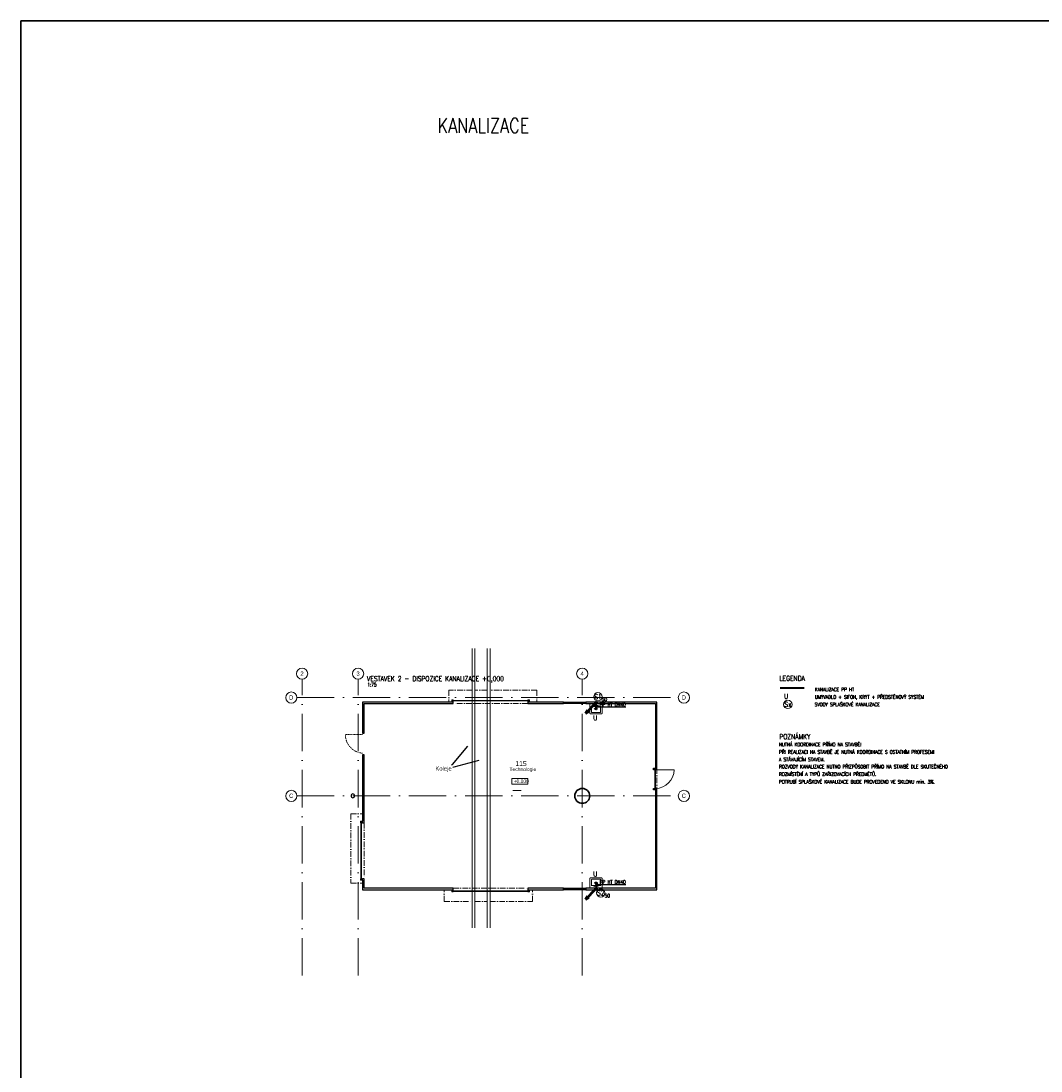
# Model space of a CAD drawing. Header units: millimetres. Extents: x -34728 to 839610, y -480656 to 464976.
# Tile 33 of 69: x 94338 to 148949, y -3334 to 52868. Entities that reach past the tile are written whole.
import ezdxf
from ezdxf.enums import TextEntityAlignment as Align

# ---------------------------------------------------------------- set-up
doc = ezdxf.new("R2010")
doc.units = ezdxf.units.MM
for name, pattern in [('A_CARA_07', [7, 5, -2]), ('B_CARA_12', [2.6, 1, -0.8, 0, -0.8]), ('Skryté 1_5', [220, 150, -70]), ('ČERCHOVANÁ', [25.4, 12.7, -6.35, 0, -6.35]), ('Čerchovaná 20mm', [3000, 2000, -500, 0, -500]), ('Čerchovaná 3mm', [500, 300, -100, 0, -100])]:
    doc.linetypes.add(name, pattern=pattern)
doc.layers.get('0').update_dxf_attribs({"color": 9})
doc.layers.get('Defpoints').update_dxf_attribs({"color": 140})
for name, color, linetype, lineweight in [('CA_DVERE', 9, 'Continuous', 13), ('CA_DVERE18', 9, 'Continuous', 9), ('CA_DVERE25', 9, 'Continuous', 9), ('CA_DVERE_NEVHRA', 3, 'A_CARA_07', 9), ('CA_DVERE_NEVHRA1', 9, 'Čerchovaná 3mm', 13), ('CA_KOTY', 9, 'Continuous', 9), ('CA_NEVHRA', 9, 'Skryté 1_5', 9), ('CA_OKNA25', 9, 'Continuous', 13), ('CA_OSY', 9, 'ČERCHOVANÁ', 9), ('CA_POHHRA18', 9, 'Continuous', 9), ('CA_POHHRA25', 9, 'Continuous', 13), ('CA_PSVBUB', 9, 'Continuous', 25), ('CA_REZY', 9, 'Continuous', 25), ('CA_TEXT25', 9, 'Continuous', 9), ('CA_TEXT35', 9, 'Continuous', 9), ('CA_ZARIZPRED', 5, 'Continuous', 13), ('CKBUBLINY', 6, 'Continuous', 18), ('ostatni_TL', 7, 'Continuous', 20), ('PL_KANAL', 240, 'Continuous', 40), ('PL_Z-stoupacky2', 2, 'Continuous', 50), ('TEXT25', 3, 'Continuous', 25), ('TEXT35', 1, 'Continuous', 35)]:
    doc.layers.add(name, color=color, linetype=linetype, lineweight=lineweight)
doc.styles.add('Arial_1', font='arial.ttf', dxfattribs={"height": 450})
doc.styles.add('Arial_2', font='arial.ttf', dxfattribs={"width": 0.8, "height": 200})
doc.styles.add('Arial_3', font='arial.ttf', dxfattribs={"width": 0.8, "height": 250})
doc.styles.add('Arial_4', font='arial.ttf', dxfattribs={"width": 0.8, "height": 350})
doc.styles.add('ROMANS', font='romans', dxfattribs={"width": 0.8})

# ---------------------------------------------------------------- blocks, each defined once
blk = doc.blocks.new('A$C806126b3')
at = {"layer": 'PL_KANAL'}
h = blk.add_hatch(color=256, dxfattribs=at)
h.dxf.hatch_style = 1
edge = h.paths.add_edge_path()
edge.add_arc((0, 0), 25, 0, 360)
blk.add_circle((0, 0), 25, dxfattribs=at)
blk = doc.blocks.new('A$Ce2aa6471')
at = {"layer": 'PL_Z-stoupacky2', "linetype": 'ByBlock', "ltscale": 10}
for p, q in [((-22, -22), (-567, -567)), ((-461, -390), (-567, -567)), ((-567, -567), (-390, -461))]:
    blk.add_line(p, q, dxfattribs=at)
blk.add_circle((0, 0), 31.5, dxfattribs=at)
blk = doc.blocks.new('CZ-Dveře_otočné_jednokřídlé_OCZ - CZ-Dveře_otočné_jednokřídlé_1000-2321949-PŮDORYS 1_NP  _ vestavek V2')
at = {"layer": 'CA_DVERE18'}
blk.add_line((-500, -40), (-500, 960), dxfattribs=at)
blk.add_arc((-500, -40), 1000, 360, 90, dxfattribs=at)
at = {"layer": 'CA_DVERE25', "lineweight": 25}
for p, q in [((-580, -140), (-580, -40)), ((-580, -40), (-500, -40)), ((-500, -140), (-580, -140)), ((-500, -40), (-500, -140)), ((500, -140), (500, -40)), ((500, -40), (580, -40)), ((580, -140), (500, -140)), ((580, -40), (580, -140))]:
    blk.add_line(p, q, dxfattribs=at)
at = {"layer": 'CA_DVERE25'}
for p, q in [((-500, -80), (-500, -40)), ((-500, -40), (500, -40)), ((500, -80), (-500, -80)), ((500, -40), (500, -80))]:
    blk.add_line(p, q, dxfattribs=at)
at = {"layer": 'CA_DVERE_NEVHRA1'}
blk.add_line((-580, 40), (580, 40), dxfattribs=at)
blk = doc.blocks.new('CZ-Dveře_otočné_jednokřídlé_OCZ - CZ-Dveře_otočné_jednokřídlé_1000-2321951-PŮDORYS 1_NP  _ vestavek V2')
at = {"layer": 'CA_DVERE18', "linetype": 'B_CARA_12'}
blk.add_line((500, 40), (500, 960), dxfattribs=at)
blk.add_arc((500, -40), 1000, 90, 175.4032, dxfattribs=at)
blk = doc.blocks.new('ROLLING_SHUTTER_DD_DECOTHERM_S_EN - Rolovací dveře interiér 4000x4000-2348708-PŮDORYS 1_NP  _ vestavek V2')
at = {"layer": 'CA_DVERE', "color": 9}
for p, q in [((-2000, 175), (-2080, 175)), ((-2080, 175), (-2080, 60)), ((-2080, 60), (-2000, 60)), ((-2000, 60), (-2000, 175)), ((2080, 175), (2000, 175)), ((2000, 175), (2000, 60)), ((2000, 60), (2080, 60)), ((2080, 60), (2080, 175))]:
    blk.add_line(p, q, dxfattribs=at)
at = {"layer": 'CA_DVERE_NEVHRA', "color": 9}
blk.add_line((-2000, 60), (-2032, 60), dxfattribs=at)
at = {"layer": 'CA_DVERE_NEVHRA1', "color": 9}
for p, q in [((27, 693), (-2240, 693)), ((-2240, 693), (-2240, 60)), ((837, 693), (177, 693)), ((2475, 693), (987, 693)), ((2475, 693), (2475, 60)), ((2000, -20), (-2000, -20))]:
    blk.add_line(p, q, dxfattribs=at)
at = {"layer": 'CA_NEVHRA', "color": 9}
blk.add_line((2000, 60), (2000, 80), dxfattribs=at)
at = {"layer": 'CA_POHHRA18', "color": 9}
for p, q in [((-2080, 90), (-2080, 175)), ((-2080, 175), (-2018, 175)), ((-2000, 90), (-2080, 90)), ((-2080, 90), (-2080, 60)), ((-2080, 60), (-2000, 60)), ((-2025, 127), (-2025, 152)), ((-2025, 152), (-2000, 152)), ((-2000, 127), (-2025, 127)), ((-2018, 175), (-2000, 166)), ((-2000, 166), (-2000, 152)), ((-2000, 127), (-2000, 90)), ((-2000, 60), (-2000, 90)), ((2018, 175), (2000, 166)), ((2000, 166), (2000, 152)), ((2025, 152), (2000, 152)), ((2000, 127), (2025, 127)), ((2000, 127), (2000, 90)), ((2000, 90), (2080, 90)), ((2000, 60), (2000, 90)), ((2080, 60), (2000, 60)), ((2080, 175), (2018, 175)), ((2025, 127), (2025, 152)), ((2080, 90), (2080, 175)), ((2080, 90), (2080, 60))]:
    blk.add_line(p, q, dxfattribs=at)
at = {"layer": 'CA_ZARIZPRED', "color": 9}
for p, q in [((2022, 152), (-2022, 152)), ((-2022, 152), (-2022, 127)), ((-2022, 127), (2022, 127)), ((2000, 152), (-2000, 152)), ((2000, 152), (-2000, 152)), ((2000, 152), (-2000, 152)), ((2000, 152), (-2000, 152)), ((2000, 152), (-2000, 152)), ((2000, 152), (-2000, 152)), ((2000, 152), (-2000, 152)), ((2000, 152), (-2000, 152)), ((2000, 152), (-2000, 152)), ((2000, 152), (-2000, 152)), ((2000, 152), (-2000, 152)), ((2000, 152), (-2000, 152)), ((2000, 152), (-2000, 152)), ((2000, 152), (-2000, 152)), ((2000, 152), (-2000, 152)), ((2000, 152), (-2000, 152)), ((2000, 152), (-2000, 152)), ((2000, 152), (-2000, 152)), ((2000, 152), (-2000, 152)), ((2000, 152), (-2000, 152)), ((2000, 152), (-2000, 152)), ((2000, 152), (-2000, 152)), ((2000, 152), (-2000, 152)), ((2000, 152), (-2000, 152)), ((2000, 152), (-2000, 152)), ((2000, 152), (-2000, 152)), ((2000, 152), (-2000, 152)), ((2000, 152), (-2000, 152)), ((2000, 152), (-2000, 152)), ((2000, 152), (-2000, 152)), ((2000, 152), (-2000, 152)), ((2000, 152), (-2000, 152)), ((2000, 152), (-2000, 152)), ((2000, 152), (-2000, 152)), ((2000, 152), (-2000, 152)), ((2000, 152), (-2000, 152)), ((-2000, 127), (2000, 127)), ((-2000, 127), (2000, 127)), ((-2000, 127), (2000, 127)), ((-2000, 127), (2000, 127)), ((-2000, 127), (2000, 127)), ((-2000, 127), (2000, 127)), ((-2000, 127), (2000, 127)), ((-2000, 127), (2000, 127)), ((-2000, 127), (2000, 127)), ((-2000, 127), (2000, 127)), ((-2000, 127), (2000, 127)), ((-2000, 127), (2000, 127)), ((-2000, 127), (2000, 127)), ((-2000, 127), (2000, 127)), ((-2000, 127), (2000, 127)), ((-2000, 127), (2000, 127)), ((-2000, 127), (2000, 127)), ((-2000, 127), (2000, 127)), ((-2000, 127), (2000, 127)), ((-2000, 127), (2000, 127)), ((-2000, 127), (2000, 127)), ((-2000, 127), (2000, 127)), ((-2000, 127), (2000, 127)), ((-2000, 127), (2000, 127)), ((-2000, 127), (2000, 127)), ((-2000, 127), (2000, 127)), ((-2000, 127), (2000, 127)), ((-2000, 127), (2000, 127)), ((-2000, 127), (2000, 127)), ((-2000, 127), (2000, 127)), ((-2000, 127), (2000, 127)), ((-2000, 127), (2000, 127)), ((-2000, 127), (2000, 127)), ((-2000, 127), (2000, 127)), ((-2000, 127), (2000, 127)), ((-2000, 127), (2000, 127)), ((2022, 127), (2022, 152))]:
    blk.add_line(p, q, dxfattribs=at)
blk = doc.blocks.new('ROLLING_SHUTTER_DD_DECOTHERM_S_EN - Rolovací dveře interiér 3000x4000-2353736-PŮDORYS 1_NP  _ vestavek V2')
at = {"layer": 'CA_DVERE', "color": 9}
for p, q in [((-1500, 175), (-1580, 175)), ((-1580, 175), (-1580, 60)), ((-1580, 60), (-1500, 60)), ((-1500, 60), (-1500, 175)), ((1580, 175), (1500, 175)), ((1500, 175), (1500, 60)), ((1500, 60), (1580, 60)), ((1580, 60), (1580, 175))]:
    blk.add_line(p, q, dxfattribs=at)
at = {"layer": 'CA_DVERE_NEVHRA', "color": 9}
blk.add_line((-1500, 60), (-1532, 60), dxfattribs=at)
at = {"layer": 'CA_DVERE_NEVHRA1', "color": 9}
for p, q in [((1975, 693), (-1740, 693)), ((-1740, 693), (-1740, 60)), ((1975, 693), (1975, 60)), ((1500, -20), (-1500, -20))]:
    blk.add_line(p, q, dxfattribs=at)
at = {"layer": 'CA_NEVHRA', "color": 9}
blk.add_line((1500, 60), (1500, 80.31), dxfattribs=at)
at = {"layer": 'CA_POHHRA18', "color": 9}
for p, q in [((-1580, 90), (-1580, 175)), ((-1580, 175), (-1518.48, 175)), ((-1500, 90), (-1580, 90)), ((-1580, 90), (-1580, 60)), ((-1580, 60), (-1500, 60)), ((-1525, 126.75), (-1525, 151.75)), ((-1525, 151.75), (-1500, 151.75)), ((-1500, 126.75), (-1525, 126.75)), ((-1518.48, 175), (-1500, 165.58)), ((-1500, 165.58), (-1500, 151.75)), ((-1500, 126.75), (-1500, 90)), ((-1500, 60), (-1500, 90)), ((1518.48, 175), (1500, 165.58)), ((1500, 165.58), (1500, 151.75)), ((1525, 151.75), (1500, 151.75)), ((1500, 126.75), (1525, 126.75)), ((1500, 126.75), (1500, 90)), ((1500, 90), (1580, 90)), ((1500, 60), (1500, 90)), ((1580, 60), (1500, 60)), ((1580, 175), (1518.48, 175)), ((1525, 126.75), (1525, 151.75)), ((1580, 90), (1580, 175)), ((1580, 90), (1580, 60))]:
    blk.add_line(p, q, dxfattribs=at)
at = {"layer": 'CA_ZARIZPRED', "color": 9}
for p, q in [((1522, 151.8), (-1522, 151.8)), ((-1522, 151.8), (-1522, 126.8)), ((-1522, 126.8), (1522, 126.8)), ((1500, 151.8), (-1500, 151.8)), ((1500, 151.8), (-1500, 151.8)), ((1500, 151.8), (-1500, 151.8)), ((1500, 151.8), (-1500, 151.8)), ((1500, 151.8), (-1500, 151.8)), ((1500, 151.8), (-1500, 151.8)), ((1500, 151.8), (-1500, 151.8)), ((1500, 151.8), (-1500, 151.8)), ((1500, 151.8), (-1500, 151.8)), ((1500, 151.8), (-1500, 151.8)), ((1500, 151.8), (-1500, 151.8)), ((1500, 151.8), (-1500, 151.8)), ((1500, 151.8), (-1500, 151.8)), ((1500, 151.8), (-1500, 151.8)), ((1500, 151.8), (-1500, 151.8)), ((1500, 151.8), (-1500, 151.8)), ((1500, 151.8), (-1500, 151.8)), ((1500, 151.8), (-1500, 151.8)), ((1500, 151.8), (-1500, 151.8)), ((1500, 151.8), (-1500, 151.8)), ((1500, 151.8), (-1500, 151.8)), ((1500, 151.8), (-1500, 151.8)), ((1500, 151.8), (-1500, 151.8)), ((1500, 151.8), (-1500, 151.8)), ((1500, 151.8), (-1500, 151.8)), ((1500, 151.8), (-1500, 151.8)), ((1500, 151.8), (-1500, 151.8)), ((1500, 151.8), (-1500, 151.8)), ((1500, 151.8), (-1500, 151.8)), ((1500, 151.8), (-1500, 151.8)), ((1500, 151.8), (-1500, 151.8)), ((1500, 151.8), (-1500, 151.8)), ((1500, 151.8), (-1500, 151.8)), ((1500, 151.8), (-1500, 151.8)), ((1500, 151.8), (-1500, 151.8)), ((1500, 151.8), (-1500, 151.8)), ((-1500, 126.8), (1500, 126.8)), ((-1500, 126.8), (1500, 126.8)), ((-1500, 126.8), (1500, 126.8)), ((-1500, 126.8), (1500, 126.8)), ((-1500, 126.8), (1500, 126.8)), ((-1500, 126.8), (1500, 126.8)), ((-1500, 126.8), (1500, 126.8)), ((-1500, 126.8), (1500, 126.8)), ((-1500, 126.8), (1500, 126.8)), ((-1500, 126.8), (1500, 126.8)), ((-1500, 126.8), (1500, 126.8)), ((-1500, 126.8), (1500, 126.8)), ((-1500, 126.8), (1500, 126.8)), ((-1500, 126.8), (1500, 126.8)), ((-1500, 126.8), (1500, 126.8)), ((-1500, 126.8), (1500, 126.8)), ((-1500, 126.8), (1500, 126.8)), ((-1500, 126.8), (1500, 126.8)), ((-1500, 126.8), (1500, 126.8)), ((-1500, 126.8), (1500, 126.8)), ((-1500, 126.8), (1500, 126.8)), ((-1500, 126.8), (1500, 126.8)), ((-1500, 126.8), (1500, 126.8)), ((-1500, 126.8), (1500, 126.8)), ((-1500, 126.8), (1500, 126.8)), ((-1500, 126.8), (1500, 126.8)), ((-1500, 126.8), (1500, 126.8)), ((-1500, 126.8), (1500, 126.8)), ((-1500, 126.8), (1500, 126.8)), ((-1500, 126.8), (1500, 126.8)), ((-1500, 126.8), (1500, 126.8)), ((-1500, 126.8), (1500, 126.8)), ((-1500, 126.8), (1500, 126.8)), ((-1500, 126.8), (1500, 126.8)), ((-1500, 126.8), (1500, 126.8)), ((-1500, 126.8), (1500, 126.8)), ((1522, 126.8), (1522, 151.8))]:
    blk.add_line(p, q, dxfattribs=at)
blk = doc.blocks.new('Waschbecken 02 645 x 550 - Waschbecken-807663-PŮDORYS 1_NP  _ vestavek V2')
at = {"layer": 'CA_ZARIZPRED'}
for p, q in [((-200, 300), (-200, 150)), ((-200, 150), (-200, -220)), ((-135, 150), (-126, 150)), ((-125, -145), (-125, 150)), ((371, 150), (-125, 150)), ((-125, 150), (-125, 150)), ((73, 30), (173, 30)), ((103, 172), (103, 168)), ((123, -20), (123, 80)), ((143, 168), (143, 172)), ((371, 150), (371, -145)), ((371, 150), (381, 150)), ((371, 150), (371, 150)), ((446, 150), (446, 300)), ((446, -220), (446, 150)), ((-170, -250), (416, -250)), ((341, -175), (-95, -175))]:
    blk.add_line(p, q, dxfattribs=at)
at = {"layer": 'CA_ZARIZPRED', "flags": 128}
for points in [[(-126, 150), (-81, 167), (-28, 181), (30, 190), (91, 195), (154, 195), (216, 190), (274, 181), (327, 167), (371, 150)], [(-200, -220), (-200, -221), (-200, -222), (-200, -224), (-200, -225), (-199, -226), (-199, -227), (-199, -228), (-198, -229), (-198, -231), (-198, -232), (-197, -233), (-197, -234), (-196, -235), (-195, -236), (-195, -237), (-194, -238), (-193, -239), (-193, -240), (-192, -241), (-191, -242), (-190, -242), (-189, -243), (-188, -244), (-187, -245), (-186, -245), (-185, -246), (-184, -246), (-183, -247), (-182, -248), (-181, -248), (-180, -248), (-179, -249), (-177, -249), (-176, -249), (-175, -250), (-174, -250), (-173, -250), (-172, -250), (-170, -250), (-170, -250)], [(-95, -175), (-96, -175), (-97, -175), (-99, -175), (-100, -175), (-101, -174), (-102, -174), (-103, -174), (-104, -173), (-106, -173), (-107, -173), (-108, -172), (-109, -172), (-110, -171), (-111, -170), (-112, -170), (-113, -169), (-114, -168), (-115, -168), (-116, -167), (-117, -166), (-117, -165), (-118, -164), (-119, -163), (-120, -162), (-120, -161), (-121, -160), (-121, -159), (-122, -158), (-123, -157), (-123, -156), (-123, -155), (-124, -154), (-124, -152), (-124, -151), (-125, -150), (-125, -149), (-125, -148), (-125, -147), (-125, -145), (-125, -145)], [(371, -145), (371, -146), (371, -147), (371, -149), (370, -150), (370, -151), (370, -152), (370, -153), (369, -154), (369, -156), (368, -157), (368, -158), (367, -159), (367, -160), (366, -161), (366, -162), (365, -163), (364, -164), (363, -165), (363, -166), (362, -167), (361, -167), (360, -168), (359, -169), (358, -170), (357, -170), (356, -171), (355, -171), (354, -172), (353, -173), (352, -173), (351, -173), (349, -174), (348, -174), (347, -174), (346, -175), (345, -175), (344, -175), (342, -175), (341, -175), (341, -175)], [(416, -250), (417, -250), (418, -250), (419, -250), (421, -250), (422, -249), (423, -249), (424, -249), (425, -248), (426, -248), (427, -248), (429, -247), (430, -247), (431, -246), (432, -245), (433, -245), (434, -244), (435, -243), (436, -243), (436, -242), (437, -241), (438, -240), (439, -239), (440, -238), (440, -237), (441, -236), (442, -235), (442, -234), (443, -233), (443, -232), (444, -231), (444, -230), (445, -229), (445, -227), (445, -226), (445, -225), (446, -224), (446, -223), (446, -222), (446, -220), (446, -220)]]:
    blk.add_lwpolyline(points, dxfattribs=at)
at = {"layer": 'CA_ZARIZPRED'}
for centre, start, end in [((-170, -220), 180, 195), ((-170, -220), 210, 225), ((-170, -220), 255, 270), ((-95, -145), 180, 195), ((-95, -145), 255, 270), ((341, -145), 270, 285), ((341, -145), 345, 0), ((416, -220), 270, 285), ((416, -220), 300, 315), ((416, -220), 345, 0)]:
    blk.add_arc(centre, 30, start, end, dxfattribs=at)
for start_param, end_param in [(3.142504, 6.284097), (0.000912, 3.142504)]:
    blk.add_ellipse((123, 168), major_axis=(-20, 0), ratio=0.352391, start_param=start_param, end_param=end_param, dxfattribs=at)
blk = doc.blocks.new('Waschbecken 02 645 x 550 - Waschbecken-847185-PŮDORYS 1_NP  _ vestavek V2')
at = {"layer": 'CA_ZARIZPRED'}
for p, q in [((-200, 220), (-200, -150)), ((416, 250), (-170, 250)), ((-125, -150), (-125, 145)), ((-95, 175), (341, 175)), ((123, 20), (123, -80)), ((371, 145), (371, -150)), ((446, -150), (446, 220)), ((-200, -150), (-200, -300)), ((-200, -300), (-190, -300)), ((-190, -300), (436, -300)), ((-126, -150), (-135, -150)), ((-125, -150), (371, -150)), ((-125, -150), (-125, -150)), ((73, -30), (173, -30)), ((103, -168), (103, -172)), ((143, -172), (143, -168)), ((381, -150), (371, -150)), ((371, -150), (371, -150)), ((436, -300), (446, -300)), ((446, -300), (446, -150))]:
    blk.add_line(p, q, dxfattribs=at)
at = {"layer": 'CA_ZARIZPRED', "flags": 128}
for points in [[(-170, 250), (-171, 250), (-172, 250), (-174, 250), (-175, 250), (-176, 249), (-177, 249), (-178, 249), (-179, 248), (-181, 248), (-182, 248), (-183, 247), (-184, 247), (-185, 246), (-186, 245), (-187, 245), (-188, 244), (-189, 243), (-190, 243), (-191, 242), (-192, 241), (-192, 240), (-193, 239), (-194, 238), (-195, 237), (-195, 236), (-196, 235), (-196, 234), (-197, 233), (-198, 232), (-198, 231), (-198, 230), (-199, 229), (-199, 227), (-199, 226), (-200, 225), (-200, 224), (-200, 223), (-200, 222), (-200, 220), (-200, 220)], [(-125, 145), (-125, 146), (-125, 147), (-125, 149), (-125, 150), (-124, 151), (-124, 152), (-124, 153), (-123, 154), (-123, 156), (-123, 157), (-122, 158), (-122, 159), (-121, 160), (-120, 161), (-120, 162), (-119, 163), (-118, 164), (-118, 165), (-117, 166), (-116, 167), (-115, 167), (-114, 168), (-113, 169), (-112, 170), (-111, 170), (-110, 171), (-109, 171), (-108, 172), (-107, 173), (-106, 173), (-105, 173), (-104, 174), (-102, 174), (-101, 174), (-100, 175), (-99, 175), (-98, 175), (-97, 175), (-95, 175), (-95, 175)], [(341, 175), (342, 175), (343, 175), (344, 175), (346, 175), (347, 174), (348, 174), (349, 174), (350, 173), (351, 173), (352, 173), (354, 172), (355, 172), (356, 171), (357, 170), (358, 170), (359, 169), (360, 168), (361, 168), (361, 167), (362, 166), (363, 165), (364, 164), (365, 163), (365, 162), (366, 161), (367, 160), (367, 159), (368, 158), (368, 157), (369, 156), (369, 155), (370, 154), (370, 152), (370, 151), (370, 150), (371, 149), (371, 148), (371, 147), (371, 145), (371, 145)], [(446, 220), (446, 221), (446, 222), (446, 224), (445, 225), (445, 226), (445, 227), (445, 228), (444, 229), (444, 231), (443, 232), (443, 233), (442, 234), (442, 235), (441, 236), (441, 237), (440, 238), (439, 239), (438, 240), (438, 241), (437, 242), (436, 242), (435, 243), (434, 244), (433, 245), (432, 245), (431, 246), (430, 246), (429, 247), (428, 248), (427, 248), (426, 248), (424, 249), (423, 249), (422, 249), (421, 250), (420, 250), (419, 250), (417, 250), (416, 250), (416, 250)], [(371, -150), (327, -167), (274, -181), (216, -190), (154, -195), (91, -195), (30, -190), (-28, -181), (-81, -167), (-126, -150)]]:
    blk.add_lwpolyline(points, dxfattribs=at)
at = {"layer": 'CA_ZARIZPRED'}
for centre, start, end in [((-170, 220), 165, 180), ((-170, 220), 135, 150), ((-170, 220), 90, 105), ((-95, 145), 165, 180), ((-95, 145), 90, 105), ((341, 145), 75, 90), ((341, 145), 360, 15), ((416, 220), 75, 90), ((416, 220), 45, 60), ((416, 220), 0, 15)]:
    blk.add_arc(centre, 30, start, end, dxfattribs=at)
for start_param, end_param in [(6.282274, 9.423866), (3.140681, 6.282274)]:
    blk.add_ellipse((123, -168), major_axis=(20, 0), ratio=0.352391, start_param=start_param, end_param=end_param, dxfattribs=at)
blk = doc.blocks.new('HP_1x1 - 1500x1500_-2416461-PŮDORYS 1_NP  _ vestavek V2')
at = {"layer": 'CA_OKNA25', "lineweight": 9}
for p, q in [((-600, 10), (600, 10)), ((-600, -40), (-600, 10)), ((-550, -40), (-550, 10)), ((550, -40), (550, 10)), ((600, -40), (600, 10)), ((-600, -40), (600, -40))]:
    blk.add_line(p, q, dxfattribs=at)
blk = doc.blocks.new('HP_1x1 - 1500x1500_-2416462-PŮDORYS 1_NP  _ vestavek V2')
at = {"layer": 'CA_OKNA25', "lineweight": 9}
for p, q in [((-600, 40), (600, 40)), ((-600, 40), (-600, -10)), ((-550, 40), (-550, -10)), ((550, 40), (550, -10)), ((600, 40), (600, -10)), ((-600, -10), (600, -10))]:
    blk.add_line(p, q, dxfattribs=at)
blk = doc.blocks.new('Osnova - Bublina osnovy 12mm-4850-PŮDORYS 1_NP  _ vestavek V2')
at = {"layer": 'CA_TEXT35'}
blk.add_circle((0, 0), 6, dxfattribs=at)
blk = doc.blocks.new('Výškové kóty - Obdélník kolem výškové kóty-410351-PŮDORYS 1_NP  _ vestavek V2')
at = {"layer": 'CA_KOTY'}
for p, q in [((6.6, 4.06), (-4.9, 4.06)), ((-4.9, 0), (-4.9, 4.06)), ((-4.9, 4.06), (6.6, 4.06)), ((6.6, 0), (-4.9, 0)), ((6.6, 4.06), (6.6, 0))]:
    blk.add_line(p, q, dxfattribs=at)
blk = doc.blocks.new('A$Cab7bae1e')
at = {"layer": 'CA_DVERE', "color": 9}
for p, q in [((5090, -126), (5010, -126)), ((5010, -126), (5010, -241)), ((5010, -241), (5090, -241)), ((5090, -241), (5090, -126)), ((9170, -126), (9090, -126)), ((9090, -126), (9090, -241)), ((9090, -241), (9170, -241)), ((9170, -241), (9170, -126))]:
    blk.add_line(p, q, dxfattribs=at)
at = {"layer": 'CA_DVERE_NEVHRA', "color": 9}
blk.add_line((5090, -241), (5058, -241), dxfattribs=at)
at = {"layer": 'CA_DVERE_NEVHRA1', "color": 9}
for p, q in [((6103, 392), (4850, 392)), ((4850, 392), (4850, -241)), ((6913, 392), (6253, 392)), ((9565, 392), (7063, 392)), ((9565, 392), (9565, -241)), ((9090, -321), (5090, -321))]:
    blk.add_line(p, q, dxfattribs=at)
at = {"layer": 'CA_KOTY'}
blk.add_line((8289, -4968), (8734, -4968), dxfattribs=at)
at = {"layer": 'CA_NEVHRA', "color": 9}
blk.add_line((9090, -241), (9090, -221), dxfattribs=at)
at = {"layer": 'CA_POHHRA18', "color": 9}
for p, q in [((5010, -211), (5010, -126)), ((5010, -126), (5072, -126)), ((5090, -211), (5010, -211)), ((5010, -211), (5010, -241)), ((5010, -241), (5090, -241)), ((5065, -174), (5065, -149)), ((5065, -149), (5090, -149)), ((5090, -174), (5065, -174)), ((5072, -126), (5090, -135)), ((5090, -135), (5090, -149)), ((5090, -174), (5090, -211)), ((5090, -241), (5090, -211)), ((9108, -126), (9090, -135)), ((9090, -135), (9090, -149)), ((9115, -149), (9090, -149)), ((9090, -174), (9115, -174)), ((9090, -174), (9090, -211)), ((9090, -211), (9170, -211)), ((9090, -241), (9090, -211)), ((9170, -241), (9090, -241)), ((9170, -126), (9108, -126)), ((9115, -174), (9115, -149)), ((9170, -211), (9170, -126)), ((9170, -211), (9170, -241))]:
    blk.add_line(p, q, dxfattribs=at)
at = {"layer": 'CA_POHHRA25', "color": 9}
for p, q in [((6103, -12316), (6103, 2627)), ((6253, 2627), (6253, -12316)), ((6913, -12316), (6913, 2627)), ((7063, 2627), (7063, -12316))]:
    blk.add_line(p, q, dxfattribs=at)
at = {"layer": 'CA_POHHRA25'}
for p, q in [((11000, -241), (12200, -241)), ((12200, -321), (11000, -321)), ((15920, -3291), (15920, -2091)), ((16000, -2091), (16000, -3291)), ((15920, -8431), (15920, -7231)), ((16000, -7231), (16000, -8431)), ((11000, -10201), (12200, -10201)), ((12200, -10281), (11000, -10281))]:
    blk.add_line(p, q, dxfattribs=at)
at = {"layer": 'CA_PSVBUB'}
for p in [(5851, -2608), (6458, -3370)]:
    blk.add_line(p, (4857, -3802), dxfattribs=at)
at = {"layer": 'CA_REZY'}
for p, q in [((240, -241), (240, -1901)), ((320, -1901), (320, -321)), ((11000, -321), (11000, -241)), ((16000, -241), (12200, -241)), ((12200, -241), (12200, -321)), ((12200, -321), (15920, -321)), ((15920, -321), (15920, -2091)), ((16000, -2091), (16000, -241)), ((240, -1901), (320, -1901)), ((15920, -2091), (16000, -2091)), ((320, -3061), (240, -3061)), ((240, -3061), (240, -6621)), ((320, -6701), (320, -3061)), ((15920, -3291), (15920, -3781)), ((16000, -3291), (15920, -3291)), ((16000, -3781), (16000, -3291)), ((15920, -3781), (16000, -3781)), ((15920, -4941), (15920, -7231)), ((16000, -4941), (15920, -4941)), ((16000, -7231), (16000, -4941)), ((240, -6701), (320, -6701)), ((15920, -7231), (16000, -7231)), ((15920, -8431), (15920, -10201)), ((16000, -8431), (15920, -8431)), ((16000, -10281), (16000, -8431)), ((320, -9701), (240, -9701)), ((240, -9781), (240, -10281)), ((320, -10201), (320, -9701)), ((240, -10281), (5010, -10281)), ((5090, -10201), (320, -10201)), ((5090, -10281), (5090, -10201)), ((11000, -10201), (9090, -10201)), ((9090, -10201), (9090, -10281)), ((9170, -10281), (11000, -10281)), ((11000, -10281), (11000, -10201)), ((15920, -10201), (12200, -10201)), ((12200, -10201), (12200, -10281)), ((12200, -10281), (16000, -10281))]:
    blk.add_line(p, q, dxfattribs=at)
at = {"layer": 'CA_REZY', "color": 9}
for p, q in [((5010, -241), (240, -241)), ((320, -321), (5090, -321)), ((5090, -321), (5090, -241)), ((9090, -241), (9090, -321)), ((9090, -321), (11000, -321)), ((11000, -241), (9170, -241))]:
    blk.add_line(p, q, dxfattribs=at)
at = {"layer": 'CA_REZY'}
for start, end in [(90, 180), (180, 0), (0, 90)]:
    blk.add_arc((-280, -5260), 100, start, end, dxfattribs=at)
at = {"layer": 'CA_ZARIZPRED', "color": 9}
for p, q in [((9112, -149), (5068, -149)), ((5068, -149), (5068, -174)), ((5068, -174), (9112, -174)), ((9090, -149), (5090, -149)), ((9090, -149), (5090, -149)), ((9090, -149), (5090, -149)), ((9090, -149), (5090, -149)), ((9090, -149), (5090, -149)), ((9090, -149), (5090, -149)), ((9090, -149), (5090, -149)), ((9090, -149), (5090, -149)), ((9090, -149), (5090, -149)), ((9090, -149), (5090, -149)), ((9090, -149), (5090, -149)), ((9090, -149), (5090, -149)), ((9090, -149), (5090, -149)), ((9090, -149), (5090, -149)), ((9090, -149), (5090, -149)), ((9090, -149), (5090, -149)), ((9090, -149), (5090, -149)), ((9090, -149), (5090, -149)), ((9090, -149), (5090, -149)), ((9090, -149), (5090, -149)), ((9090, -149), (5090, -149)), ((9090, -149), (5090, -149)), ((9090, -149), (5090, -149)), ((9090, -149), (5090, -149)), ((9090, -149), (5090, -149)), ((9090, -149), (5090, -149)), ((9090, -149), (5090, -149)), ((9090, -149), (5090, -149)), ((9090, -149), (5090, -149)), ((9090, -149), (5090, -149)), ((9090, -149), (5090, -149)), ((9090, -149), (5090, -149)), ((9090, -149), (5090, -149)), ((9090, -149), (5090, -149)), ((9090, -149), (5090, -149)), ((9090, -149), (5090, -149)), ((5090, -174), (9090, -174)), ((5090, -174), (9090, -174)), ((5090, -174), (9090, -174)), ((5090, -174), (9090, -174)), ((5090, -174), (9090, -174)), ((5090, -174), (9090, -174)), ((5090, -174), (9090, -174)), ((5090, -174), (9090, -174)), ((5090, -174), (9090, -174)), ((5090, -174), (9090, -174)), ((5090, -174), (9090, -174)), ((5090, -174), (9090, -174)), ((5090, -174), (9090, -174)), ((5090, -174), (9090, -174)), ((5090, -174), (9090, -174)), ((5090, -174), (9090, -174)), ((5090, -174), (9090, -174)), ((5090, -174), (9090, -174)), ((5090, -174), (9090, -174)), ((5090, -174), (9090, -174)), ((5090, -174), (9090, -174)), ((5090, -174), (9090, -174)), ((5090, -174), (9090, -174)), ((5090, -174), (9090, -174)), ((5090, -174), (9090, -174)), ((5090, -174), (9090, -174)), ((5090, -174), (9090, -174)), ((5090, -174), (9090, -174)), ((5090, -174), (9090, -174)), ((5090, -174), (9090, -174)), ((5090, -174), (9090, -174)), ((5090, -174), (9090, -174)), ((5090, -174), (9090, -174)), ((5090, -174), (9090, -174)), ((5090, -174), (9090, -174)), ((5090, -174), (9090, -174)), ((9112, -174), (9112, -149))]:
    blk.add_line(p, q, dxfattribs=at)
at = {"layer": 'CA_DVERE_NEVHRA1'}
for name, p, rotation in [('CZ-Dveře_otočné_jednokřídlé_OCZ - CZ-Dveře_otočné_jednokřídlé_1000-2321951-PŮDORYS 1_NP  _ vestavek V2', (280, -2481), 89.99999999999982), ('CZ-Dveře_otočné_jednokřídlé_OCZ - CZ-Dveře_otočné_jednokřídlé_1000-2321949-PŮDORYS 1_NP  _ vestavek V2', (15960, -4361), 269.9999999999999), ('ROLLING_SHUTTER_DD_DECOTHERM_S_EN - Rolovací dveře interiér 3000x4000-2353736-PŮDORYS 1_NP  _ vestavek V2', (300, -8201), 89.99999999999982), ('ROLLING_SHUTTER_DD_DECOTHERM_S_EN - Rolovací dveře interiér 4000x4000-2348708-PŮDORYS 1_NP  _ vestavek V2', (7090, -10221), 180)]:
    blk.add_blockref(name, p, dxfattribs=dict(at, rotation=rotation))
at = {"layer": 'CA_KOTY', "extrusion": (0, 0, -1), "xscale": 74.99999999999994, "yscale": 74.99999999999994, "zscale": 74.99999999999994}
blk.add_blockref('Výškové kóty - Obdélník kolem výškové kóty-410351-PŮDORYS 1_NP  _ vestavek V2', (-8725, -4634), dxfattribs=at)
at = {"layer": 'CA_OKNA25', "lineweight": 9}
for name, p in [('HP_1x1 - 1500x1500_-2416462-PŮDORYS 1_NP  _ vestavek V2', (11600, -281)), ('HP_1x1 - 1500x1500_-2416461-PŮDORYS 1_NP  _ vestavek V2', (11600, -10241))]:
    blk.add_blockref(name, p, dxfattribs=at)
at = {"layer": 'CA_OKNA25', "lineweight": 9, "rotation": 89.9999999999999}
for p in [(15960, -2691), (15960, -7831)]:
    blk.add_blockref('HP_1x1 - 1500x1500_-2416462-PŮDORYS 1_NP  _ vestavek V2', p, dxfattribs=at)
at = {"layer": 'CA_TEXT35', "xscale": 49.99999999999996, "yscale": 49.99999999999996, "zscale": 49.99999999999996}
for p in [(-3000, 1280), (0, 1280), (12000, 1280)]:
    blk.add_blockref('Osnova - Bublina osnovy 12mm-4850-PŮDORYS 1_NP  _ vestavek V2', p, dxfattribs=at)
at = {"layer": 'CA_TEXT35', "xscale": 49.99999999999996, "yscale": 49.99999999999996, "zscale": 49.99999999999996, "rotation": 269.9999999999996}
for p in [(-3577, 0), (17442, 0), (-3577, -5260), (17442, -5260)]:
    blk.add_blockref('Osnova - Bublina osnovy 12mm-4850-PŮDORYS 1_NP  _ vestavek V2', p, dxfattribs=at)
at = {"layer": 'CA_ZARIZPRED'}
for name, p in [('Waschbecken 02 645 x 550 - Waschbecken-807663-PŮDORYS 1_NP  _ vestavek V2', (12614, -621)), ('Waschbecken 02 645 x 550 - Waschbecken-847185-PŮDORYS 1_NP  _ vestavek V2', (12614, -9899))]:
    blk.add_blockref(name, p, dxfattribs=at)
at = {"layer": 'CA_KOTY', "insert": (8331, -4381), "char_height": 187.5, "width": 764.42, "attachment_point": 1, "line_spacing_factor": 0.941778, "style": 'Arial_3'}
blk.add_mtext('+0.000', dxfattribs=at)
at = {"layer": 'CA_TEXT25', "attachment_point": 1}
for s, insert, char_height, width, style in [('Technologie', (8109, -3743), 187.5, 1366.08, 'Arial_3'), ('115', (8417, -3400), 262.5, 606.08, 'Arial_4')]:
    blk.add_mtext(s, dxfattribs=dict(at, insert=insert, char_height=char_height, width=width, style=style))
at = {"layer": 'CA_PSVBUB', "insert": (4139, -3686), "char_height": 225, "width": 865.82, "attachment_point": 1, "style": 'Arial_2', "bg_fill": 3, "box_fill_scale": 1.25, "bg_fill_color": 256, "bg_fill_true_color": 13158600, "bg_fill_transparency": 0}
blk.add_mtext('Koleje', dxfattribs=at)
at = {"layer": 'CA_TEXT35', "char_height": 225, "attachment_point": 1, "style": 'Arial_1', "bg_fill": 3, "box_fill_scale": 1.25, "bg_fill_color": 256, "bg_fill_true_color": 13158600, "bg_fill_transparency": 0}
for s, insert, width in [('\\fArial|b0|i0|c238|p34|;2', (-3089, 1396), 212.45), ('\\fArial|b0|i0|c238|p34|;3', (-89, 1396), 212.45), ('\\fArial|b0|i0|c238|p34|;4', (11911, 1396), 212.45), ('\\fArial|b0|i0|c238|p34|;D', (-3694, 118), 276.58), ('\\fArial|b0|i0|c238|p34|;D', (17325, 118), 276.58), ('\\fArial|b0|i0|c238|p34|;C', (-3694, -5142), 276.58), ('\\fArial|b0|i0|c238|p34|;C', (17325, -5142), 276.58)]:
    blk.add_mtext(s, dxfattribs=dict(at, insert=insert, width=width))
at = {"layer": 'CA_OSY', "linetype": 'Čerchovaná 20mm'}
for p, q in [((-3000, -14874), (-3000, 980)), ((0, -14874), (0, 980)), ((12000, -14874), (12000, 980)), ((-3277, -5260), (17142, -5260))]:
    blk.add_line(p, q, dxfattribs=at)
at = {"layer": 'CA_OSY', "color": 9, "linetype": 'Čerchovaná 20mm'}
blk.add_line((-3277, 0), (17142, 0), dxfattribs=at)

msp = doc.modelspace()

# ---------------------------------------------------------------- hatches: boundary and pattern name
at = {"layer": 'CA_POHHRA25', "lineweight": 9}
h = msp.add_hatch(dxfattribs=at)
h.set_pattern_fill('FP_42', color=256, style=0, pattern_type=2)
h.set_pattern_definition([(0, (124484.38, 2698.53), (0, 300), [])])
h.paths.add_polyline_path([(129161.39, 6160), (129709.61, 6160), (129709.61, 6170), (129190.06, 6170), (129187.77, 6165.12), (129183.91, 6161.8), (129178.59, 6160.15), (129164.72, 6160.28), (129126.78, 6160.31), (129160.43, 6160)])

# ---------------------------------------------------------------- linework, layer by layer
at = {"color": 220, "lineweight": 35}
msp.add_lwpolyline([(94337.91, 52868.13), (191155.61, 52868.13), (191155.61, -55810.5), (94337.91, -55810.5)], close=True, dxfattribs=at)
at = {"layer": 'CKBUBLINY', "color": 5, "ltscale": 10}
for centre in [(125227.48, 16698.57), (135396.2, 16289.72), (125379.69, 6197.43)]:
    msp.add_circle(centre, 225, dxfattribs=at)
at = {"layer": 'Defpoints', "lineweight": 35}
msp.add_circle((124386.86, 11393.04), 398.07, dxfattribs=at)
at = {"layer": 'PL_KANAL'}
for p, q in [((136261.57, 17154.3), (134991.32, 17154.3)), ((125123.97, 16062.17), (125123.97, 16372.17)), ((125123.97, 6723.91), (125123.97, 6412.17))]:
    msp.add_line(p, q, dxfattribs=at)
at = {"layer": 'TEXT25'}
for p, q in [((125029.69, 16038.51), (125218.25, 16227.07)), ((126724.11, 16132.79), (125123.97, 16132.79)), ((125029.69, 6539.09), (125218.25, 6727.65)), ((126724.11, 6633.37), (125123.97, 6633.37))]:
    msp.add_line(p, q, dxfattribs=at)

# ---------------------------------------------------------------- block references
at = {"color": 200, "lineweight": 35}
for p in [(125126.86, 16373.17), (125126.86, 6413.17)]:
    msp.add_blockref('A$Ce2aa6471', p, dxfattribs=at)
at = {"layer": 'ostatni_TL', "color": 6, "xscale": 1.5, "yscale": 1.5, "zscale": 1.5}
for p in [(125123.97, 16062.17), (125123.97, 6723.91)]:
    msp.add_blockref('A$C806126b3', p, dxfattribs=at)

# ---------------------------------------------------------------- texts
at = {"color": 220, "lineweight": 35, "style": 'ROMANS', "width": 0.8}
msp.add_text('KANALIZACE ', height=787.5, dxfattribs=at).set_placement((116639.76, 46874.78))
at = {"layer": 'TEXT25', "style": 'ROMANS', "width": 0.8}
for s, p in [('1:75', (112874.26, 17254.17)), ('KANALIZACE PP HT', (136841.19, 16995.5)), ('PP HT DN40', (125325.48, 16187.52)), ('SVODY SPLAŠKOVÉ KANALIZACE', (136828.07, 16192.44)), ('UMYVADLO + SIFON, KRYT + PŘEDSTĚNOVÝ SYSTÉM ', (136841.19, 16592.41)), ('NUTNÁ KOORDINACE PŘÍMO NA STAVBĚ!', (134924.1, 14048.14)), ('A STÁVAJÍCÍM STAVEM. ', (134924.24, 13248.59)), ('PŘI REALIZACI NA STAVBĚ JE NUTNÁ KOORDINACE S OSTATNÍM PROFESEMI', (134924.24, 13648.59)), ('ROZVODY KANALIZACE NUTNO PŘIZPŮSOBIT PŘÍMO NA STAVBĚ DLE SKUTEČNÉHO ', (134924.1, 12861.77)), ('ROZMÍSTĚNÍ A TYPŮ ZAŘIZOVACÍCH PŘEDMĚTŮ.', (134924.1, 12461.77)), ('POTRUBÍ SPLAŠKOVÉ KANALIZACE BUDE PROVEDENO VE SKLONU min. 3%%%.', (134924.1, 12052.42)), ('PP HT DN40', (125325.48, 6688.1))]:
    msp.add_text(s, height=187.5, dxfattribs=at).set_placement(p)
at = {"layer": 'TEXT25', "color": 2, "style": 'ROMANS', "width": 0.8}
for p in [(125433.63, 16462.54), (125585.84, 5961.4)]:
    msp.add_text('50', height=187.5, dxfattribs=at).set_placement(p)
at = {"layer": 'TEXT35', "color": 4, "style": 'ROMANS', "width": 0.8}
msp.add_text('VESTAVEK 2 - DISPOZICE KANALIZACE +0,000', height=262.5, dxfattribs=at).set_placement((112861.42, 17537.41))
at = {"layer": 'TEXT35', "style": 'ROMANS', "width": 0.8}
for s, p in [('LEGENDA', (134942.14, 17549.22)), ('U', (135195.99, 16592.41)), ('U', (124976.49, 15437.88)), ('POZNÁMKY', (134942.14, 14434.27)), ('U', (124976.49, 7084.2))]:
    msp.add_text(s, height=262.5, dxfattribs=at).set_placement(p)
for s, p in [('S1', (125227.48, 16698.57)), ('Sx', (135396.2, 16289.72)), ('S2', (125379.69, 6197.43))]:
    msp.add_text(s, height=262.5, dxfattribs=at).set_placement(p, align=Align.MIDDLE)

# ---------------------------------------------------------------- next in the draw order: block references
at = {"color": 220, "lineweight": 35}
msp.add_blockref('A$Cab7bae1e', (112386.86, 16653.04), dxfattribs=at)

doc.saveas('drawing.dxf')
